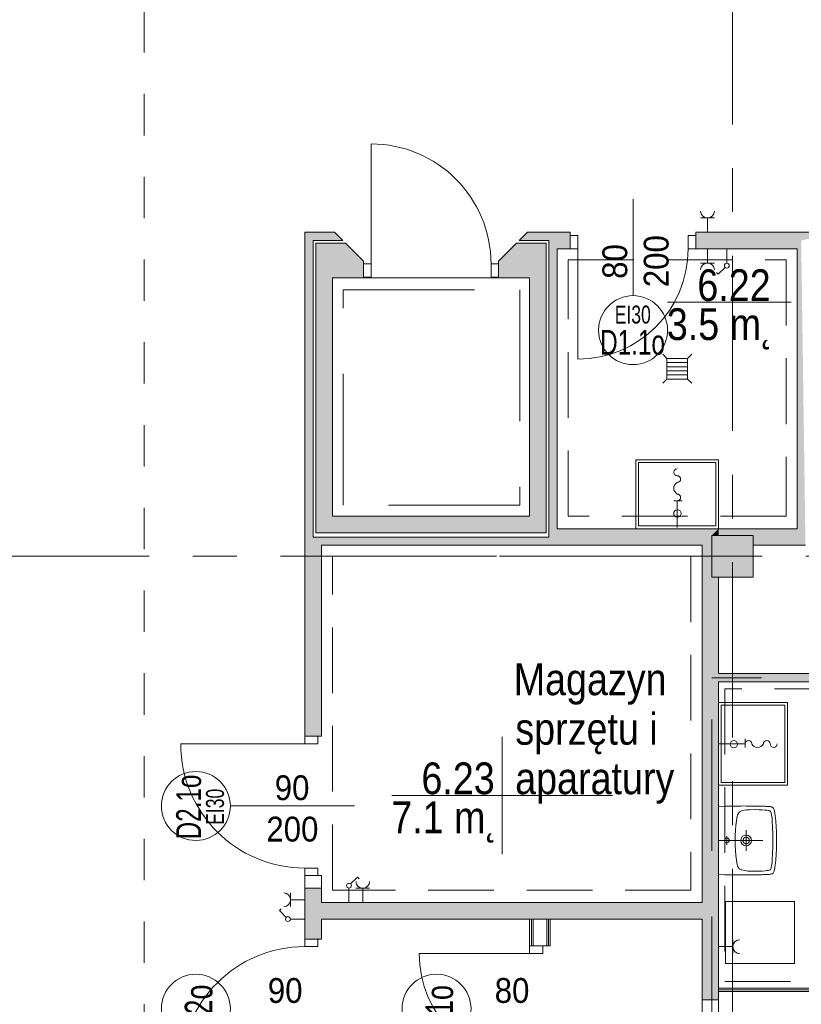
# Model space of a CAD drawing. Header units: centimetres. Extents: x -2424 to 1783, y 5 to 2907.
# Tile 32 of 94: x -529 to 37, y 564 to 1277. Entities that reach past the tile are written whole.
import ezdxf

# ---------------------------------------------------------------- set-up
doc = ezdxf.new("R2010")
doc.units = ezdxf.units.CM
for name, pattern in [('Dash', [60, 30, -30]), ('Długa kreska', [142.875, 95.25, -47.625]), ('Hidden', [71.4375, 47.625, -23.8125]), ('Oś', [222.25, 127, -31.75, 31.75, -31.75])]:
    doc.linetypes.add(name, pattern=pattern)
for name, color, linetype, lineweight in [('A-ANNO-NOTE', 131, 'Continuous', 9), ('A-AREA-IDEN', 2, 'Continuous', 13), ('A-DETL', 90, 'Continuous', 9), ('A-DETL-GENF', 92, 'Continuous', 13), ('A-DETL-MEDM', 33, 'Continuous', 13), ('A-DOOR', 31, 'Continuous', 13), ('A-FLOR', 192, 'Continuous', 13), ('A-WALL', 113, 'Continuous', 13), ('A-WALL-FNSH', 113, 'Continuous', 13), ('E-ELEC-EQPM', 71, 'Continuous', 9), ('P-SANR-FIXT', 6, 'Continuous', 9), ('Q-SPCQ', 91, 'Continuous', 9), ('S-COLS', 52, 'Continuous', 13), ('S-GRID', 1, 'Continuous', 13)]:
    doc.layers.add(name, color=color, linetype=linetype, lineweight=lineweight)
doc.layers.add('A-WALL-PATT', color=111, linetype='Continuous', lineweight=13, plot=False)
doc.styles.add('Arial', font='arial.ttf', dxfattribs={"width": 0.9, "height": 18})
doc.styles.add('Arial_1', font='arial.ttf', dxfattribs={"width": 0.7, "height": 20})
doc.styles.add('Arial_10', font='arial.ttf', dxfattribs={"width": 0.85, "height": 23})
doc.styles.add('Arial_2', font='arial.ttf', dxfattribs={"width": 0.7, "height": 13})
doc.styles.add('Arial_3', font='arial.ttf', dxfattribs={"width": 0.7, "height": 18})

msp = doc.modelspace()

# ---------------------------------------------------------------- hatches: boundary and pattern name
at = {"layer": 'S-COLS', "lineweight": 9}
msp.add_hatch(color=251, dxfattribs=at).paths.add_polyline_path([(2.38, 873.33), (2.38, 903.33), (-27.62, 903.33), (-27.62, 873.33)], flags=0)

# ---------------------------------------------------------------- linework, layer by layer
at = {"layer": 'A-ANNO-NOTE', "color": 251, "lineweight": 9}
for p, q in [((-84.62, 1147.33), (-84.62, 1077.33)), ((-84.62, 1147.33), (-84.62, 1077.33)), ((-286.62, 707.33), (-376.62, 707.33)), ((-286.62, 707.33), (-376.62, 707.33))]:
    msp.add_line(p, q, dxfattribs=at)
for centre in [(-84.62, 1052.33), (-401.62, 707.33), (-401.62, 560.33), (-227.12, 560.33)]:
    msp.add_circle(centre, 25, dxfattribs=at)
at = {"layer": 'A-AREA-IDEN', "color": 251, "lineweight": 9}
for p, q in [((30.05, 1072.54), (-59.71, 1072.54)), ((-179.55, 757.48), (-179.55, 714.98)), ((-169.79, 714.98), (-259.55, 714.98)), ((-259.55, 714.98), (-99.55, 714.98)), ((-179.55, 714.98), (-179.55, 672.48))]:
    msp.add_line(p, q, dxfattribs=at)
at = {"layer": 'A-DETL', "color": 251, "linetype": 'Hidden', "lineweight": 9}
for p, q in [((-131.62, 1103.33), (26.38, 1103.33)), ((-131.62, 917.33), (-131.62, 1103.33)), ((26.38, 1103.33), (26.38, 917.33)), ((26.38, 917.33), (-131.62, 917.33)), ((-302.62, 888.33), (-42.62, 888.33)), ((-302.62, 646.33), (-302.62, 888.33)), ((-42.62, 888.33), (-42.62, 646.33)), ((279.88, 792.33), (-18.11, 792.33)), ((-18.11, 792.33), (-18.11, 580)), ((-42.62, 646.33), (-302.62, 646.33)), ((-18.11, 580), (279.88, 580))]:
    msp.add_line(p, q, dxfattribs=at)
at = {"layer": 'A-DETL', "color": 251, "linetype": 'Długa kreska', "lineweight": 9}
for p, q in [((-294.76, 1081.49), (-166.76, 1081.49)), ((-294.76, 925.49), (-294.76, 1081.49)), ((-166.76, 1081.49), (-166.76, 925.49)), ((-166.76, 925.49), (-294.76, 925.49)), ((-27.62, 103.33), (-27.62, 800.33)), ((294.38, 800.33), (-27.62, 800.33))]:
    msp.add_line(p, q, dxfattribs=at)
at = {"layer": 'A-DETL', "color": 251, "linetype": 'Dash', "lineweight": 9}
for points, knots in [([(-561.62, 233.02), (-511.61, 233.02), (-497.78, 233.02), (-439.12, 233.02), (-439.12, 251.36), (-439.12, 296.62), (-439.12, 1289.33), (-439.12, 1326.28), (-439.12, 1329.11), (-439.12, 1432.79), (-439.12, 1435.62), (-439.12, 1472.57), (-476.08, 1472.57), (-478.91, 1472.57), (-555.62, 1472.57)], [0, 0, 0, 0, 1.339676, 2.332925, 3.669947, 15.221807, 26.977257, 38.268666, 39.837617, 41.033347, 42.602298, 43.441538, 44.280778, 45.554838, 45.554838, 45.554838, 45.554838]), ([(-555.62, 1472.57), (-478.91, 1472.57), (-450.62, 1472.57), (-439.12, 1472.57), (-439.12, 1461.07), (-439.12, 1432.79), (-439.12, 1329.11), (-439.12, 1326.28), (-439.12, 1289.33), (-402.17, 1289.33), (-399.34, 1289.33), (54.38, 1289.33), (347.2, 1289.33), (391.67, 1289.33), (413.88, 1267.11), (413.88, 1211.15), (413.88, 1019.9)], [0, 0, 0, 0, 1.274059, 1.834911, 2.395763, 3.964714, 5.438832, 7.007784, 7.847024, 8.686264, 14.083246, 22.278473, 30.929004, 34.961158, 36.402966, 39.45005, 39.45005, 39.45005, 39.45005])]:
    msp.add_open_spline(points, degree=3, knots=knots, dxfattribs=at)
at = {"layer": 'A-DETL-GENF', "color": 251, "lineweight": 9}
for p, q in [((-124.62, 1120.83), (-130.12, 1120.83)), ((-130.12, 1120.83), (-130.12, 1111.33)), ((-124.62, 1111.33), (-124.62, 1120.83)), ((-39.12, 1120.83), (-44.62, 1120.83)), ((-44.62, 1120.83), (-44.62, 1111.33)), ((-39.12, 1111.33), (-39.12, 1120.83)), ((-130.12, 1111.33), (-124.62, 1111.33)), ((-44.62, 1111.33), (-39.12, 1111.33)), ((-280.12, 1090.83), (-280.12, 1100.33)), ((-280.12, 1100.33), (-274.62, 1100.33)), ((-274.62, 1100.33), (-274.62, 1090.83)), ((-187.62, 1100.33), (-182.12, 1100.33)), ((-187.62, 1090.83), (-187.62, 1100.33)), ((-182.12, 1100.33), (-182.12, 1090.83)), ((-274.62, 1090.83), (-280.12, 1090.83)), ((-182.12, 1090.83), (-187.62, 1090.83)), ((-322.62, 757.83), (-322.62, 752.33)), ((-313.12, 757.83), (-322.62, 757.83)), ((-313.12, 752.33), (-313.12, 757.83)), ((-322.62, 752.33), (-313.12, 752.33)), ((-313.12, 662.33), (-322.62, 662.33)), ((-322.62, 662.33), (-322.62, 656.83)), ((-322.62, 656.83), (-313.12, 656.83)), ((-313.12, 656.83), (-313.12, 662.33)), ((-322.62, 605.33), (-322.62, 610.83)), ((-322.62, 610.83), (-313.12, 610.83)), ((-313.12, 610.83), (-313.12, 605.33)), ((-313.12, 605.33), (-322.62, 605.33)), ((-159.62, 605.83), (-159.62, 600.33)), ((-150.12, 605.83), (-159.62, 605.83)), ((-159.62, 600.33), (-150.12, 600.33)), ((-150.12, 600.33), (-150.12, 605.83))]:
    msp.add_line(p, q, dxfattribs=at)
at = {"layer": 'A-DETL-MEDM', "color": 251, "lineweight": 9}
for p, q in [((-130.12, 1111.33), (-130.12, 1120.83)), ((-130.12, 1120.83), (-124.62, 1120.83)), ((-124.62, 1120.83), (-124.62, 1111.33)), ((-44.62, 1120.83), (-44.62, 1111.33)), ((-39.12, 1120.83), (-44.62, 1120.83)), ((-39.12, 1111.33), (-39.12, 1120.83)), ((-124.62, 1111.33), (-130.12, 1111.33)), ((-44.62, 1111.33), (-39.12, 1111.33)), ((-274.62, 1100.33), (-280.12, 1100.33)), ((-280.12, 1100.33), (-280.12, 1090.83)), ((-274.62, 1090.83), (-274.62, 1100.33)), ((-187.62, 1090.83), (-187.62, 1100.33)), ((-187.62, 1100.33), (-182.12, 1100.33)), ((-182.12, 1100.33), (-182.12, 1090.83)), ((-280.12, 1090.83), (-274.62, 1090.83)), ((-182.12, 1090.83), (-187.62, 1090.83)), ((-322.62, 752.33), (-322.62, 757.83)), ((-322.62, 757.83), (-313.12, 757.83)), ((-313.12, 757.83), (-313.12, 752.33)), ((-313.12, 752.33), (-322.62, 752.33)), ((-313.12, 662.33), (-322.62, 662.33)), ((-322.62, 662.33), (-322.62, 656.83)), ((-322.62, 656.83), (-313.12, 656.83)), ((-313.12, 656.83), (-313.12, 662.33)), ((-322.62, 605.33), (-322.62, 610.83)), ((-322.62, 610.83), (-313.12, 610.83)), ((-313.12, 610.83), (-313.12, 605.33)), ((-313.12, 605.33), (-322.62, 605.33)), ((-159.62, 600.33), (-159.62, 605.83)), ((-159.62, 605.83), (-150.12, 605.83)), ((-150.12, 600.33), (-159.62, 600.33)), ((-150.12, 605.83), (-150.12, 600.33))]:
    msp.add_line(p, q, dxfattribs=at)
at = {"layer": 'A-DOOR', "color": 251, "lineweight": 9}
for p, q in [((-274.62, 1100.33), (-274.62, 1187.33)), ((-124.62, 1111.33), (-124.62, 1031.33)), ((-322.62, 752.33), (-412.62, 752.33)), ((-159.62, 600.33), (-239.62, 600.33))]:
    msp.add_line(p, q, dxfattribs=at)
for centre, radius, start, end in [((-274.62, 1100.33), 87, 0, 90), ((-124.62, 1111.33), 80, 270, 0), ((-322.62, 752.33), 90, 180, 270), ((-322.62, 515.33), 90, 90, 180), ((-159.62, 600.33), 80, 180, 270)]:
    msp.add_arc(centre, radius, start, end, dxfattribs=at)
at = {"layer": 'A-FLOR', "color": 251, "lineweight": 9}
msp.add_line((-280.12, 1090.33), (-182.12, 1090.33), dxfattribs=at)
at = {"layer": 'A-WALL', "color": 251, "lineweight": 9}
for p, q in [((-322.62, 1123.33), (-322.62, 757.83)), ((-301.12, 1123.33), (-322.62, 1123.33)), ((-295.12, 1117.33), (-301.12, 1123.33)), ((-161.12, 1123.33), (-167.12, 1117.33)), ((-130.12, 1123.33), (-161.12, 1123.33)), ((-130.12, 1120.83), (-130.12, 1123.33)), ((63.38, 1123.33), (-39.12, 1123.33)), ((-39.12, 1123.33), (-39.12, 1120.83)), ((-316.62, 902.33), (-316.62, 1117.33)), ((-316.62, 1117.33), (-295.12, 1117.33)), ((-293.12, 1115.33), (-314.62, 1115.33)), ((-314.62, 1115.33), (-314.62, 905.33)), ((-280.12, 1102.33), (-293.12, 1115.33)), ((-169.12, 1115.33), (-182.12, 1102.33)), ((-147.62, 1115.33), (-169.12, 1115.33)), ((-167.12, 1117.33), (-145.62, 1117.33)), ((-147.62, 905.33), (-147.62, 1115.33)), ((-145.62, 1117.33), (-145.62, 902.33)), ((-139.62, 908.33), (-139.62, 1111.33)), ((-139.62, 1111.33), (-130.12, 1111.33)), ((-39.12, 1111.33), (34.38, 1111.33)), ((34.38, 1111.33), (34.38, 908.33)), ((-280.12, 1100.33), (-280.12, 1102.33)), ((-182.12, 1102.33), (-182.12, 1100.33)), ((-302.62, 917.33), (-302.62, 1090.33)), ((-302.62, 1090.33), (-280.12, 1090.33)), ((-280.12, 1090.33), (-280.12, 1090.83)), ((-182.12, 1090.83), (-182.12, 1090.33)), ((-182.12, 1090.33), (-159.62, 1090.33)), ((-159.62, 1090.33), (-159.62, 917.33)), ((-159.62, 917.33), (-302.62, 917.33)), ((34.38, 908.33), (-139.62, 908.33)), ((-145.62, 902.33), (-316.62, 902.33)), ((-314.62, 905.33), (-147.62, 905.33)), ((-310.62, 757.83), (-310.62, 896.33)), ((-310.62, 896.33), (-34.62, 896.33)), ((-34.62, 896.33), (-34.62, 637.33)), ((2.38, 896.33), (40.38, 896.33)), ((-22.62, 803.33), (-22.62, 873.33)), ((291.38, 803.33), (-22.62, 803.33)), ((-22.62, 572.83), (-22.62, 797.33)), ((-22.62, 797.33), (285.38, 797.33)), ((-313.12, 757.83), (-310.62, 757.83)), ((-322.62, 656.83), (-322.62, 647.83)), ((-310.62, 656.83), (-313.12, 656.83)), ((-310.62, 647.83), (-310.62, 656.83)), ((-322.62, 647.83), (-322.62, 610.83)), ((-310.62, 647.83), (-322.62, 647.83)), ((-310.62, 637.33), (-310.62, 647.83)), ((-34.62, 637.33), (-310.62, 637.33)), ((-310.62, 610.83), (-310.62, 625.33)), ((-310.62, 625.33), (-34.62, 625.33)), ((-158.37, 625.33), (-158.37, 605.83)), ((-147.12, 625.33), (-157.12, 625.33)), ((-157.12, 625.33), (-157.12, 605.83)), ((-147.12, 625.33), (-147.12, 605.83)), ((-145.87, 625.33), (-145.87, 605.83)), ((-34.62, 625.33), (-34.62, 566.83)), ((-313.12, 610.83), (-310.62, 610.83)), ((-150.12, 605.83), (-147.12, 605.83)), ((285.38, 574.08), (-22.62, 574.08)), ((285.38, 572.83), (-22.62, 572.83)), ((-22.62, 465.83), (-22.62, 572.83)), ((-34.62, 566.83), (-22.62, 566.83)), ((-34.62, 566.83), (-34.62, 465.83))]:
    msp.add_line(p, q, dxfattribs=at)
at = {"layer": 'A-WALL-FNSH', "color": 251, "lineweight": 9}
for p, q in [((-159.62, 625.33), (-159.62, 605.83)), ((-144.62, 605.83), (-144.62, 625.33)), ((-147.12, 605.83), (-144.62, 605.83)), ((285.38, 575.33), (-22.62, 575.33))]:
    msp.add_line(p, q, dxfattribs=at)
at = {"layer": 'A-WALL-PATT', "color": 251, "linetype": 'Continuous', "lineweight": 9, "extrusion": (0, 0, -1)}
for points in [[(316.62, 902.33), (322.62, 1123.33), (322.62, 902.33)], [(322.62, 1123.33), (316.62, 902.33), (316.62, 1123.33)], [(316.62, 1123.13), (295.12, 1117.33), (316.62, 1123.33)], [(316.62, 1123.33), (295.12, 1117.33), (301.12, 1123.33)], [(295.12, 1117.33), (316.62, 1123.13), (316.62, 1117.33)], [(145.62, 1117.33), (161.12, 1123.33), (167.12, 1117.33)], [(161.12, 1123.33), (145.62, 1117.33), (145.62, 1123.33)], [(145.62, 1111.33), (130.12, 1123.33), (145.62, 1123.33)], [(130.12, 1123.33), (145.62, 1111.33), (139.62, 1111.33)], [(130.12, 1123.33), (139.62, 1111.33), (130.12, 1111.33)], [(39.12, 1111.33), (-37.38, 1123.33), (39.12, 1123.33)], [(-37.38, 1123.33), (39.12, 1111.33), (-34.38, 1111.33)], [(-37.38, 1123.33), (-34.38, 1111.33), (-37.38, 1111.33)], [(-37.38, 1117.33), (-63.38, 1123.33), (-37.38, 1123.33)], [(314.62, 917.33), (302.62, 1115.33), (314.62, 1115.33)], [(302.62, 1115.33), (314.62, 917.33), (302.62, 917.33)], [(302.62, 1090.33), (293.12, 1115.33), (302.62, 1115.33)], [(293.12, 1115.33), (302.62, 1090.33), (280.12, 1090.33)], [(293.12, 1115.33), (280.12, 1090.33), (280.12, 1102.33)], [(182.12, 1090.83), (159.62, 1090.33), (169.12, 1115.33)], [(169.12, 1115.33), (182.12, 1102.33), (182.12, 1090.83)], [(169.12, 1115.33), (159.62, 1090.33), (159.62, 1115.33)], [(159.62, 905.33), (147.62, 1115.33), (159.62, 1115.33)], [(147.62, 1115.33), (159.62, 905.33), (147.62, 905.33)], [(145.62, 902.33), (139.62, 1111.33), (145.62, 1111.33)], [(139.62, 1111.33), (145.62, 902.33), (139.62, 902.33)], [(-34.38, 896.33), (-37.38, 1111.33), (-34.38, 1111.33)], [(-37.38, 1111.33), (-34.38, 896.33), (-40.38, 896.33)], [(159.62, 1090.33), (182.12, 1090.83), (182.12, 1090.33)], [(314.62, 905.33), (159.62, 917.33), (314.62, 917.33)], [(159.62, 917.33), (314.62, 905.33), (159.62, 905.33)], [(139.62, 902.33), (34.62, 908.33), (139.62, 908.33)], [(34.62, 908.33), (139.62, 902.33), (139.62, 896.33)], [(34.62, 908.33), (139.62, 896.33), (34.62, 896.33)], [(22.62, 566.83), (34.62, 908.33), (34.62, 566.83)], [(34.62, 908.33), (22.62, 566.83), (27.62, 873.33)], [(34.62, 908.33), (27.62, 873.33), (27.62, 903.33)], [(27.62, 903.33), (22.62, 908.33), (34.62, 908.33)], [(22.62, 908.33), (27.62, 903.33), (22.62, 903.33)], [(22.62, 903.33), (-34.38, 908.33), (22.62, 908.33)], [(-34.38, 908.33), (22.62, 903.33), (-2.38, 903.33)], [(-34.38, 908.33), (-2.38, 903.33), (-2.38, 896.33)], [(-34.38, 908.33), (-2.38, 896.33), (-8.65, 896.33)], [(-34.38, 908.33), (-8.65, 896.33), (-34.38, 896.33)], [(322.62, 896.33), (139.62, 902.33), (322.62, 902.33)], [(139.62, 902.33), (322.62, 896.33), (139.62, 896.33)], [(310.62, 757.83), (322.62, 896.33), (322.62, 757.83)], [(322.62, 896.33), (310.62, 757.83), (310.62, 896.33)], [(27.62, 873.33), (22.62, 566.83), (22.62, 873.33)], [(22.62, 797.33), (-297.38, 803.33), (22.62, 803.33)], [(-297.38, 803.33), (22.62, 797.33), (-285.38, 797.33)], [(322.62, 610.83), (310.62, 647.83), (322.62, 647.83)], [(310.62, 647.83), (322.62, 610.83), (310.62, 610.83)], [(310.62, 625.33), (34.62, 637.33), (310.62, 637.33)], [(34.62, 637.33), (310.62, 625.33), (34.62, 625.33)]]:
    msp.add_solid(points, dxfattribs=at)
at = {"layer": 'E-ELEC-EQPM', "color": 251, "lineweight": 9}
for p, q in [((-35.62, 1133.66), (-25.62, 1133.66)), ((-30.62, 1133.66), (-30.62, 1123.33)), ((-30.62, 1100.99), (-30.62, 1111.33)), ((-16.62, 1100.83), (-16.62, 1111.33)), ((-35.62, 1100.99), (-25.62, 1100.99)), ((-22.8, 1092.9), (-24.11, 1094.21)), ((-17.86, 1097.84), (-22.8, 1092.9)), ((-289.39, 650.81), (-284.44, 655.75)), ((-284.44, 655.75), (-283.13, 654.44)), ((-332.96, 644.33), (-332.96, 634.33)), ((-290.62, 647.83), (-290.62, 637.33)), ((-275.62, 647.66), (-285.62, 647.66)), ((-280.62, 647.66), (-280.62, 637.33)), ((-332.96, 639.33), (-322.62, 639.33)), ((-341.05, 631.51), (-339.74, 632.82)), ((-336.11, 626.56), (-341.05, 631.51)), ((-333.12, 625.33), (-322.62, 625.33)), ((-12.29, 600.33), (-12.29, 610.33)), ((-12.29, 605.33), (-22.62, 605.33))]:
    msp.add_line(p, q, dxfattribs=at)
for centre in [(-16.62, 1099.08), (-290.62, 649.57), (-334.87, 625.33)]:
    msp.add_circle(centre, 1.75, dxfattribs=at)
for centre, start, end in [((-30.62, 1138.66), 180, 0), ((-30.62, 1095.99), 0, 180), ((-280.62, 652.66), 180, 0), ((-337.96, 639.33), 270, 90), ((-7.29, 605.33), 90, 270)]:
    msp.add_arc(centre, 5, start, end, dxfattribs=at)
at = {"layer": 'P-SANR-FIXT', "color": 251, "lineweight": 9}
for p, q in [((-63.12, 1034.83), (-60.12, 1031.83)), ((-60.12, 1031.83), (-45.12, 1031.83)), ((-60.12, 1016.83), (-60.12, 1031.83)), ((-60.12, 1028.83), (-45.12, 1028.83)), ((-42.12, 1034.83), (-45.12, 1031.83)), ((-45.12, 1031.83), (-45.12, 1016.83)), ((-60.12, 1025.83), (-45.12, 1025.83)), ((-60.12, 1022.83), (-45.12, 1022.83)), ((-63.12, 1013.83), (-60.12, 1016.83)), ((-60.12, 1019.83), (-45.12, 1019.83)), ((-45.12, 1016.83), (-60.12, 1016.83)), ((-45.12, 1016.83), (-42.12, 1013.83)), ((-82.62, 908.33), (-82.62, 958.33)), ((-82.62, 958.33), (-22.62, 958.33)), ((-22.62, 958.33), (-22.62, 908.33)), ((-80.62, 910.33), (-80.62, 956.33)), ((-80.62, 956.33), (-24.62, 956.33)), ((-24.62, 956.33), (-24.62, 910.33)), ((-55.12, 928.51), (-48.91, 928.51)), ((-52.62, 909.33), (-52.62, 928.51)), ((-24.62, 910.33), (-80.62, 910.33)), ((-22.62, 782.33), (27.38, 782.33)), ((-20.62, 780.33), (25.38, 780.33)), ((-20.62, 724.33), (-20.62, 780.33)), ((25.38, 780.33), (25.38, 724.33)), ((27.38, 782.33), (27.38, 722.33)), ((-22.62, 752.33), (-3.44, 752.33)), ((-3.44, 749.83), (-3.44, 756.04)), ((27.38, 722.33), (-22.62, 722.33)), ((25.38, 724.33), (-20.62, 724.33)), ((-22.62, 707.01), (-18.04, 707.15)), ((-18.04, 707.15), (-14.34, 707.23)), ((-14.34, 707.23), (-11.28, 707.28)), ((-11.28, 707.28), (-8.64, 707.31)), ((-8.64, 707.31), (-6.35, 707.31)), ((-6.35, 707.31), (-4.33, 707.33)), ((-4.33, 707.33), (-2.49, 707.31)), ((-2.49, 707.31), (-0.81, 707.31)), ((-0.81, 707.31), (0.87, 707.28)), ((0.87, 707.28), (1.88, 707.28)), ((1.88, 707.28), (2.84, 707.25)), ((2.84, 707.25), (3.77, 707.25)), ((3.77, 707.25), (4.68, 707.23)), ((4.68, 707.23), (5.26, 707.23)), ((5.26, 707.23), (6.43, 707.2)), ((6.43, 707.2), (7.26, 707.17)), ((7.26, 707.17), (8.03, 707.17)), ((8.03, 707.17), (8.8, 707.15)), ((8.8, 707.15), (9.55, 707.12)), ((9.55, 707.12), (10.27, 707.09)), ((10.27, 707.09), (10.99, 707.07)), ((10.99, 707.07), (11.65, 707.04)), ((11.65, 707.04), (12.32, 707.01)), ((12.32, 707.01), (12.96, 706.99)), ((12.96, 706.99), (13.6, 706.96)), ((13.6, 706.96), (14.18, 706.91)), ((14.18, 706.91), (14.74, 706.83)), ((14.74, 706.83), (15.25, 706.75)), ((15.25, 706.75), (15.75, 706.64)), ((-9.47, 698.36), (-9.09, 700.06)), ((-9.09, 700.06), (-8.83, 700.92)), ((-8.83, 700.92), (-8.48, 701.71)), ((-8.48, 701.71), (-8, 702.43)), ((-8, 702.43), (-7.71, 702.75)), ((-7.71, 702.75), (-7.36, 703.02)), ((-7.36, 703.02), (-6.59, 703.45)), ((-6.59, 703.45), (-5.76, 703.74)), ((-5.76, 703.74), (-4.09, 704.19)), ((-4.09, 704.19), (-2.36, 704.43)), ((-2.36, 704.43), (-1.48, 704.51)), ((-1.48, 704.51), (-1.08, 704.54)), ((-1.08, 704.54), (-0.76, 704.56)), ((-0.76, 704.56), (-0.07, 704.59)), ((-0.07, 704.59), (4.44, 704.67)), ((4.44, 704.67), (6.7, 704.62)), ((6.7, 704.62), (8.94, 704.54)), ((8.94, 704.54), (11.2, 704.35)), ((11.2, 704.35), (12.32, 704.22)), ((12.32, 704.22), (13.41, 704.03)), ((13.41, 704.03), (13.97, 703.87)), ((13.97, 703.87), (14.48, 703.69)), ((14.48, 703.69), (14.72, 703.53)), ((14.72, 703.53), (14.93, 703.34)), ((14.93, 703.34), (15.22, 702.86)), ((15.22, 702.86), (15.44, 702.35)), ((15.44, 702.35), (15.59, 701.79)), ((15.59, 701.79), (15.81, 700.7)), ((15.75, 706.64), (16.05, 706.53)), ((16.34, 706.43), (15.75, 706.61)), ((15.81, 700.7), (16.13, 698.47)), ((16.05, 706.53), (16.34, 706.43)), ((16.34, 706.43), (16.85, 706.08)), ((16.85, 706.08), (16.34, 706.43)), ((16.85, 706.08), (17.22, 705.63)), ((17.22, 705.63), (16.85, 706.08)), ((17.22, 705.63), (17.49, 705.07)), ((17.49, 705.07), (17.22, 705.63)), ((17.49, 705.07), (17.7, 704.43)), ((17.7, 704.43), (17.49, 705.07)), ((17.7, 704.43), (17.89, 703.76)), ((17.89, 703.76), (17.7, 704.43)), ((17.89, 703.76), (18.02, 703.07)), ((18.02, 703.07), (17.89, 703.76)), ((18.02, 703.07), (18.18, 702.33)), ((18.18, 702.33), (18.02, 703.07)), ((18.18, 702.33), (18.28, 701.55)), ((18.28, 701.55), (18.18, 702.33)), ((18.28, 701.55), (18.42, 700.76)), ((18.42, 700.76), (18.28, 701.55)), ((18.42, 700.76), (18.52, 699.93)), ((18.52, 699.93), (18.42, 700.76)), ((18.52, 699.93), (18.63, 699.02)), ((18.63, 699.02), (18.52, 699.93)), ((-10.43, 689.68), (-10.13, 693.16)), ((-10.13, 693.16), (-9.73, 696.65)), ((-9.73, 696.65), (-9.47, 698.36)), ((16.13, 698.47), (16.31, 696.23)), ((16.31, 696.23), (16.55, 691.73)), ((18.63, 699.02), (18.74, 698.09)), ((18.74, 698.09), (18.63, 699.02)), ((18.74, 698.09), (18.82, 697.11)), ((18.82, 697.11), (18.74, 698.09)), ((18.82, 697.11), (18.9, 696.07)), ((18.9, 696.07), (18.82, 697.11)), ((18.9, 696.07), (19, 694.98)), ((19, 694.98), (18.9, 696.07)), ((19, 694.98), (19.08, 693.78)), ((19.08, 693.78), (19, 694.98)), ((19.08, 693.78), (19.14, 692.53)), ((19.14, 692.53), (19.08, 693.78)), ((19.14, 692.53), (19.22, 691.17)), ((19.22, 691.17), (19.14, 692.53)), ((-16.6, 679.1), (-16.6, 685.36)), ((-10.61, 684.46), (-10.56, 686.19)), ((-10.56, 686.19), (-10.43, 689.68)), ((-2.62, 674.82), (-2.62, 689.82)), ((16.55, 691.73), (16.69, 687.23)), ((16.69, 687.23), (16.77, 684.96)), ((19.22, 691.17), (19.27, 689.7)), ((19.27, 689.7), (19.22, 691.17)), ((19.27, 689.7), (19.32, 688.1)), ((19.32, 688.1), (19.27, 689.7)), ((19.32, 688.1), (19.35, 686.37)), ((19.35, 686.37), (19.32, 688.1)), ((19.35, 686.37), (19.38, 684.43)), ((19.38, 684.43), (19.35, 686.37)), ((-22.62, 682.33), (9.38, 682.33)), ((-10.61, 680.19), (-10.61, 684.46)), ((-10.56, 678.46), (-10.61, 680.19)), ((-10.43, 674.95), (-10.56, 678.46)), ((16.77, 679.69), (16.69, 677.43)), ((16.77, 684.96), (16.79, 683.79)), ((16.79, 680.83), (16.77, 679.69)), ((16.79, 683.79), (16.79, 683.12)), ((16.79, 683.12), (16.82, 682.33)), ((16.82, 682.33), (16.79, 681.53)), ((16.79, 681.53), (16.79, 680.83)), ((19.35, 678.28), (19.32, 676.52)), ((19.32, 676.52), (19.35, 678.28)), ((19.38, 680.19), (19.35, 678.28)), ((19.35, 678.28), (19.38, 680.19)), ((19.38, 684.43), (19.38, 680.19)), ((19.38, 680.19), (19.38, 684.43)), ((-10.13, 671.49), (-10.43, 674.95)), ((-9.73, 668), (-10.13, 671.49)), ((16.55, 672.92), (16.31, 668.42)), ((16.69, 677.43), (16.55, 672.92)), ((19.14, 672.13), (19.08, 670.85)), ((19.08, 670.85), (19.14, 672.13)), ((19.22, 673.48), (19.14, 672.13)), ((19.14, 672.13), (19.22, 673.48)), ((19.27, 674.95), (19.22, 673.48)), ((19.22, 673.48), (19.27, 674.95)), ((19.32, 676.52), (19.27, 674.95)), ((19.27, 674.95), (19.32, 676.52)), ((-9.47, 666.27), (-9.73, 668)), ((-9.09, 664.56), (-9.47, 666.27)), ((-8.83, 663.74), (-9.09, 664.56)), ((15.81, 663.95), (15.59, 662.86)), ((16.13, 666.19), (15.81, 663.95)), ((16.31, 668.42), (16.13, 666.19)), ((18.42, 663.9), (18.28, 663.07)), ((18.28, 663.07), (18.42, 663.9)), ((18.52, 664.72), (18.42, 663.9)), ((18.42, 663.9), (18.52, 664.72)), ((18.63, 665.6), (18.52, 664.72)), ((18.52, 664.72), (18.63, 665.6)), ((18.74, 666.53), (18.63, 665.6)), ((18.63, 665.6), (18.74, 666.53)), ((18.82, 667.52), (18.74, 666.53)), ((18.74, 666.53), (18.82, 667.52)), ((18.9, 668.58), (18.82, 667.52)), ((18.82, 667.52), (18.9, 668.58)), ((19, 669.68), (18.9, 668.58)), ((18.9, 668.58), (19, 669.68)), ((19.08, 670.85), (19, 669.68)), ((19, 669.68), (19.08, 670.85)), ((-18.04, 657.5), (-22.62, 657.64)), ((-14.34, 657.42), (-18.04, 657.5)), ((-11.28, 657.37), (-14.34, 657.42)), ((-8.64, 657.34), (-11.28, 657.37)), ((-8.48, 662.94), (-8.83, 663.74)), ((-6.35, 657.32), (-8.64, 657.34)), ((-8, 662.22), (-8.48, 662.94)), ((-7.71, 661.9), (-8, 662.22)), ((-7.36, 661.63), (-7.71, 661.9)), ((-6.59, 661.21), (-7.36, 661.63)), ((-5.76, 660.91), (-6.59, 661.21)), ((-2.49, 657.32), (-6.35, 657.32)), ((-4.09, 660.46), (-5.76, 660.91)), ((-2.36, 660.19), (-4.09, 660.46)), ((-0.81, 657.34), (-2.49, 657.32)), ((-1.48, 660.14), (-2.36, 660.19)), ((-1.08, 660.11), (-1.48, 660.14)), ((-0.76, 660.09), (-1.08, 660.11)), ((0.87, 657.34), (-0.81, 657.34)), ((-0.07, 660.06), (-0.76, 660.09)), ((4.44, 659.98), (-0.07, 660.06)), ((1.88, 657.37), (0.87, 657.34)), ((2.84, 657.37), (1.88, 657.37)), ((3.77, 657.4), (2.84, 657.37)), ((4.68, 657.4), (3.77, 657.4)), ((6.7, 660.01), (4.44, 659.98)), ((5.26, 657.42), (4.68, 657.4)), ((6.43, 657.45), (5.26, 657.42)), ((7.26, 657.48), (6.43, 657.45)), ((8.94, 660.11), (6.7, 660.01)), ((8.03, 657.48), (7.26, 657.48)), ((8.8, 657.5), (8.03, 657.48)), ((9.55, 657.53), (8.8, 657.5)), ((11.2, 660.3), (8.94, 660.11)), ((10.27, 657.56), (9.55, 657.53)), ((10.99, 657.58), (10.27, 657.56)), ((11.65, 657.61), (10.99, 657.58)), ((12.32, 660.43), (11.2, 660.3)), ((12.32, 657.64), (11.65, 657.61)), ((13.41, 660.62), (12.32, 660.43)), ((12.96, 657.66), (12.32, 657.64)), ((13.6, 657.69), (12.96, 657.66)), ((13.97, 660.75), (13.41, 660.62)), ((14.18, 657.74), (13.6, 657.69)), ((14.48, 660.97), (13.97, 660.75)), ((14.74, 657.8), (14.18, 657.74)), ((14.72, 661.1), (14.48, 660.97)), ((14.93, 661.29), (14.72, 661.1)), ((15.25, 657.9), (14.74, 657.8)), ((15.22, 661.76), (14.93, 661.29)), ((15.44, 662.3), (15.22, 661.76)), ((15.75, 658.01), (15.25, 657.9)), ((15.59, 662.86), (15.44, 662.3)), ((16.34, 658.22), (15.75, 658.01)), ((16.85, 658.54), (16.34, 658.22)), ((16.34, 658.22), (16.85, 658.54)), ((17.22, 659.02), (16.85, 658.54)), ((16.85, 658.54), (17.22, 659.02)), ((17.49, 659.58), (17.22, 659.02)), ((17.22, 659.02), (17.49, 659.58)), ((17.7, 660.19), (17.49, 659.58)), ((17.49, 659.58), (17.7, 660.19)), ((17.89, 660.86), (17.7, 660.19)), ((17.7, 660.19), (17.89, 660.86)), ((18.02, 661.58), (17.89, 660.86)), ((17.89, 660.86), (18.02, 661.58)), ((18.18, 662.32), (18.02, 661.58)), ((18.02, 661.58), (18.18, 662.32)), ((18.28, 663.07), (18.18, 662.32)), ((18.18, 662.32), (18.28, 663.07))]:
    msp.add_line(p, q, dxfattribs=at)
for centre, radius in [((-52.47, 919.4), 2.7), ((-11.55, 752.17), 2.7), ((-2.62, 682.31), 3.92), ((-16.6, 682.33), 1.72), ((-2.62, 682.31), 2.28)]:
    msp.add_circle(centre, radius, dxfattribs=at)
for centre, radius, start, end in [((-52.62, 949.3), 2.5, 90, 270), ((-52.62, 944.3), 2.5, 270, 90), ((-50.44, 937.65), 4.68, 117.78929, 242.21071), ((-52.62, 931.01), 2.5, 270, 90), ((-0.94, 752.33), 2.5, 0, 180), ((5.7, 754.51), 4.68, 207.78929, 332.21071), ((12.35, 752.33), 2.5, 0, 180), ((17.35, 752.33), 2.5, 180, 0)]:
    msp.add_arc(centre, radius, start, end, dxfattribs=at)
at = {"layer": 'Q-SPCQ', "color": 251, "lineweight": 9}
for p, q in [((-17.62, 593.07), (-17.62, 638.07)), ((-17.62, 638.07), (32.38, 638.07)), ((32.38, 638.07), (32.38, 593.07)), ((32.38, 593.07), (-17.62, 593.07))]:
    msp.add_line(p, q, dxfattribs=at)
at = {"layer": 'S-COLS', "color": 251, "lineweight": 9}
for p, q in [((2.38, 903.33), (-27.62, 903.33)), ((-27.62, 903.33), (-27.62, 873.33)), ((2.38, 873.33), (2.38, 903.33)), ((-27.62, 873.33), (2.38, 873.33))]:
    msp.add_line(p, q, dxfattribs=at)
at = {"layer": 'S-GRID', "color": 251, "linetype": 'Oś', "lineweight": 9}
for p, q in [((-12.62, 2884.27), (-12.62, 27.13)), ((1342.46, 888.33), (-1368.76, 888.33))]:
    msp.add_line(p, q, dxfattribs=at)

# ---------------------------------------------------------------- texts
at = {"layer": 'A-ANNO-NOTE', "color": 251, "lineweight": 9}
for s, height, style, width, p in [('200', 18, 'Arial', 0.9, (-58.86, 1083.44)), ('200', 18, 'Arial', 0.9, (-58.86, 1083.44)), ('80', 18, 'Arial', 0.9, (-88.86, 1089.51)), ('D2.1o', 18, 'Arial_3', 0.7, (-397.91, 683.12)), ('EI30', 13, 'Arial_2', 0.7, (-381.27, 693.67)), ('D2o', 20, 'Arial_1', 0.7, (-389.66, 541.99)), ('D1o', 20, 'Arial_1', 0.7, (-215.16, 541.62))]:
    msp.add_text(s, height=height, rotation=90, dxfattribs=dict(at, style=style, width=width)).set_placement(p)
for s, height, style, width, p in [('EI30', 13, 'Arial_2', 0.7, (-97.91, 1057.13)), ('D1.1o', 18, 'Arial_3', 0.7, (-108.47, 1034.51)), ('90', 18, 'Arial', 0.9, (-344.45, 711.56)), ('200', 18, 'Arial', 0.9, (-350.51, 681.56)), ('200', 18, 'Arial', 0.9, (-350.51, 681.56)), ('90', 18, 'Arial', 0.9, (-349.45, 564.56)), ('80', 18, 'Arial', 0.9, (-184.94, 564.56))]:
    msp.add_text(s, height=height, dxfattribs=dict(at, style=style, width=width)).set_placement(p)
at = {"layer": 'A-AREA-IDEN', "color": 251, "lineweight": 9, "style": 'Arial_10', "width": 0.85}
for s, p in [('6.22', (-38.01, 1073.43)), ('3.5 m˛', (-60.12, 1045.15)), ('Magazyn', (-171.15, 787.66)), ('sprzętu i', (-169.96, 751.76)), ('6.23', (-238.07, 715.87)), ('aparatury', (-170.09, 715.87)), ('7.1 m˛', (-259.96, 687.59))]:
    msp.add_text(s, height=23, dxfattribs=at).set_placement(p)

doc.saveas('drawing.dxf')
